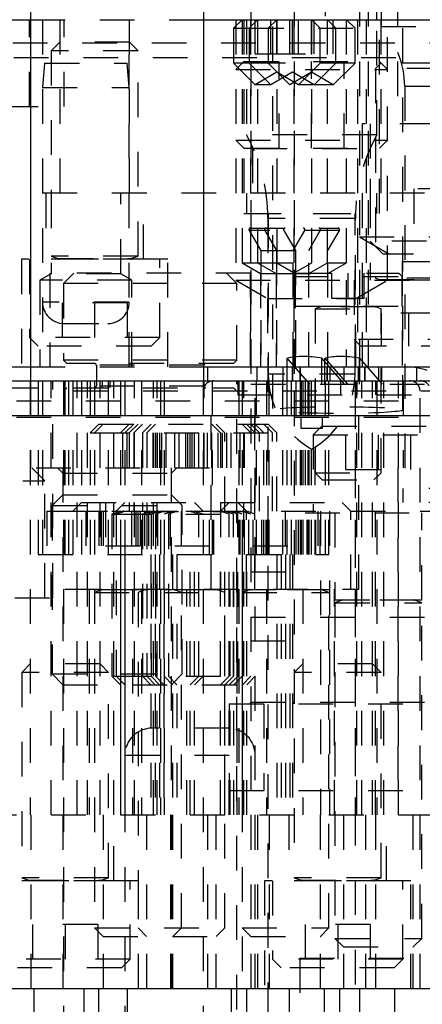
# Model space of a CAD drawing. Header units: inches. Extents: x 1772 to 2706, y -534 to -52.
# Tile 89 of 256: x 1940.99 to 1942.15, y -523.51 to -520.68. Entities that reach past the tile are written whole.
import ezdxf

# ---------------------------------------------------------------- set-up
doc = ezdxf.new("R2010")
doc.units = ezdxf.units.IN
doc.header["$LTSCALE"] = 0.5
doc.header["$MEASUREMENT"] = 0
doc.linetypes.add('HIDDEN', pattern=[0.225, 0.15, -0.075])
doc.layers.add('SID-M-H', color=4, linetype='HIDDEN')
doc.layers.add('SID-M-S', color=105, linetype='Continuous')

msp = doc.modelspace()

# ---------------------------------------------------------------- linework, layer by layer
at = {"layer": 'SID-M-H'}
for p, q in [((1941.72112, -516.69628), (1941.72112, -521.80031)), ((1942.09612, -521.80031), (1942.09612, -516.69628)), ((1941.65862, -519.19628), (1941.65862, -522.96628)), ((1941.78362, -519.19628), (1941.78362, -521.72628)), ((1941.97112, -519.19628), (1941.97112, -521.67628)), ((1941.99612, -519.19628), (1941.99612, -521.67628)), ((1942.03362, -519.19628), (1942.03362, -520.69628)), ((1942.08062, -519.19628), (1942.08062, -520.97628)), ((1941.87262, -520.36628), (1941.87262, -520.67628)), ((1941.02112, -520.92628), (1941.02112, -520.67628)), ((1941.02362, -520.67628), (1941.52362, -520.67628)), ((1941.05862, -520.67628), (1941.05862, -521.67628)), ((1941.10812, -520.67628), (1941.10812, -521.17628)), ((1941.12112, -520.92628), (1941.12112, -520.67628)), ((1941.30862, -521.67628), (1941.30862, -520.67628)), ((1941.30912, -521.17628), (1941.30912, -520.67628)), ((1941.63312, -520.67628), (1941.60862, -520.70078)), ((1941.61487, -520.67628), (1941.61487, -521.42628)), ((1941.63312, -520.67628), (1941.63312, -521.37628)), ((1941.63832, -520.67628), (1941.63832, -521.23428)), ((1941.64612, -520.67628), (1941.64612, -521.00828)), ((1941.67812, -520.67628), (1941.65362, -520.70078)), ((1941.65722, -520.67628), (1941.65722, -521.67628)), ((1941.67112, -520.7747), (1941.67112, -520.67628)), ((1941.67812, -520.67628), (1941.67812, -521.37628)), ((1941.73312, -520.67628), (1941.70862, -520.70078)), ((1941.71612, -520.7747), (1941.71612, -520.67628)), ((1941.73312, -520.67628), (1941.73312, -521.37628)), ((1941.73362, -520.7747), (1941.73362, -520.67628)), ((1941.77112, -520.7747), (1941.77112, -520.67628)), ((1941.77862, -520.7747), (1941.77862, -520.67628)), ((1941.78222, -520.67628), (1941.78222, -521.67628)), ((1941.79612, -520.7747), (1941.79612, -520.67628)), ((1941.83362, -520.7747), (1941.83362, -520.67628)), ((1941.85862, -520.70078), (1941.83412, -520.67628)), ((1941.83412, -521.37628), (1941.83412, -520.67628)), ((1941.84112, -520.7747), (1941.84112, -520.67628)), ((1941.90362, -520.70078), (1941.87912, -520.67628)), ((1941.87912, -521.37628), (1941.87912, -520.67628)), ((1941.89612, -520.7747), (1941.89612, -520.67628)), ((1941.95862, -520.70078), (1941.93412, -520.67628)), ((1941.93412, -521.37628), (1941.93412, -520.67628)), ((1941.96612, -520.67628), (1941.96612, -521.67628)), ((1941.99112, -520.67628), (1941.99112, -521.67628)), ((1942.02112, -521.00828), (1942.02112, -520.67628)), ((1942.02892, -521.23428), (1942.02892, -520.67628)), ((1942.03295, -520.67628), (1942.03295, -521.17628)), ((1942.03362, -520.69628), (1943.53362, -520.69628)), ((1942.05237, -521.42628), (1942.05237, -520.67628)), ((1941.60862, -520.70078), (1941.65362, -520.70078)), ((1941.60862, -520.70078), (1941.60862, -520.80128)), ((1941.65362, -520.70078), (1941.95862, -520.70078)), ((1941.65362, -520.70078), (1941.65362, -520.80128)), ((1941.70862, -520.70078), (1941.70862, -520.80128)), ((1941.85862, -520.80128), (1941.85862, -520.70078)), ((1941.90362, -520.80128), (1941.90362, -520.70078)), ((1941.95862, -520.80128), (1941.95862, -520.70078)), ((1947.67321, -520.74389), (1940.37621, -520.74389)), ((1941.10812, -520.74128), (1941.08362, -520.76578)), ((1941.30912, -520.74128), (1941.10812, -520.74128)), ((1941.33362, -520.76578), (1941.30912, -520.74128)), ((1941.33362, -520.76578), (1941.08362, -520.76578)), ((1941.08362, -520.76578), (1941.08362, -521.35697)), ((1941.33362, -521.35697), (1941.33362, -520.76578)), ((1941.67112, -520.7747), (1941.71612, -520.7747)), ((1941.71612, -520.7747), (1941.89612, -520.7747)), ((1940.37621, -520.78489), (1947.67321, -520.78489)), ((1941.06475, -520.80128), (1941.05862, -520.87128)), ((1941.06475, -520.80128), (1941.3025, -520.80128)), ((1941.30862, -520.87128), (1941.3025, -520.80128)), ((1941.65362, -520.80128), (1941.60862, -520.80128)), ((1941.60862, -520.80128), (1941.67112, -520.86378)), ((1941.63832, -520.79628), (1941.61487, -520.81973)), ((1941.63832, -520.79628), (1942.02892, -520.79628)), ((1941.95862, -520.80128), (1941.65362, -520.80128)), ((1941.65362, -520.80128), (1941.71612, -520.86378)), ((1941.70862, -520.80128), (1941.77112, -520.86378)), ((1941.73987, -521.04628), (1941.73987, -520.79628)), ((1941.79612, -520.86378), (1941.85862, -520.80128)), ((1941.83362, -521.04628), (1941.83362, -520.79628)), ((1941.84112, -520.86378), (1941.90362, -520.80128)), ((1941.89612, -520.86378), (1941.95862, -520.80128)), ((1941.92737, -521.04628), (1941.92737, -520.79628)), ((1942.03295, -520.80128), (1942.01745, -520.81678)), ((1942.05237, -520.81973), (1942.02892, -520.79628)), ((1942.19195, -520.80128), (1942.03295, -520.80128)), ((1941.61487, -520.81973), (1942.05237, -520.81973)), ((1941.73362, -520.82769), (1941.67112, -520.86378)), ((1941.77862, -520.82769), (1941.71612, -520.86378)), ((1941.79612, -520.86378), (1941.73362, -520.82769)), ((1941.83362, -520.82769), (1941.77112, -520.86378)), ((1941.84112, -520.86378), (1941.77862, -520.82769)), ((1941.89612, -520.86378), (1941.83362, -520.82769)), ((1942.20745, -520.81678), (1942.01745, -520.81678)), ((1942.01745, -520.81678), (1942.01745, -521.42024)), ((1941.71612, -520.86378), (1941.67112, -520.86378)), ((1941.89612, -520.86378), (1941.71612, -520.86378)), ((1941.05862, -520.87128), (1941.30862, -520.87128)), ((1942.10162, -520.86767), (1943.46562, -520.86767)), ((1942.10162, -520.86767), (1942.10162, -522.02628)), ((1940.14612, -520.92628), (1941.12112, -520.92628)), ((1943.58812, -520.97628), (1941.97912, -520.97628)), ((1941.97912, -520.97628), (1941.97912, -521.72628)), ((1942.00237, -520.97628), (1942.00237, -521.31378)), ((1942.02112, -521.00828), (1941.64612, -521.00828)), ((1941.61487, -521.02283), (1942.05237, -521.02283)), ((1941.61487, -521.02283), (1941.63832, -521.04628)), ((1942.02892, -521.04628), (1942.05237, -521.02283)), ((1941.63832, -521.04628), (1942.02892, -521.04628)), ((1941.66362, -521.04678), (1942.00362, -521.04678)), ((1941.66362, -521.04678), (1941.66362, -521.23478)), ((1942.00362, -521.23478), (1942.00362, -521.04678)), ((1944.75862, -521.17628), (1940.80862, -521.17628)), ((1941.06812, -521.17628), (1941.06812, -521.36628)), ((1941.08312, -521.17628), (1941.08312, -521.4078)), ((1941.28412, -521.4078), (1941.28412, -521.17628)), ((1941.34912, -521.36628), (1941.34912, -521.17628)), ((1941.64612, -521.17628), (1941.64612, -521.23478)), ((1942.00195, -521.17628), (1942.00195, -521.42628)), ((1942.02112, -521.23478), (1942.02112, -521.17628)), ((1942.43962, -521.16378), (1942.12762, -521.16378)), ((1942.12762, -521.16378), (1942.12762, -521.35128)), ((1941.63832, -521.23428), (1942.02892, -521.23428)), ((1941.64612, -521.23478), (1942.02112, -521.23478)), ((1941.70862, -521.23428), (1941.70862, -521.69678)), ((1941.95862, -521.69678), (1941.95862, -521.23428)), ((1941.70762, -521.24852), (1941.70762, -524.05428)), ((1941.95771, -521.24852), (1941.70954, -521.24852)), ((1941.95962, -524.05428), (1941.95962, -521.24852)), ((1941.91368, -521.28325), (1941.65356, -521.28325)), ((1941.65356, -521.28325), (1941.68712, -521.34138)), ((1941.65759, -521.27628), (1941.90965, -521.27628)), ((1941.69856, -521.28325), (1941.73212, -521.34138)), ((1941.75356, -521.28325), (1941.78712, -521.34138)), ((1941.78012, -521.34138), (1941.81368, -521.28325)), ((1941.82512, -521.34138), (1941.85868, -521.28325)), ((1941.88012, -521.34138), (1941.91368, -521.28325)), ((1941.97112, -521.30128), (1943.59612, -521.30128)), ((1941.97112, -521.30128), (1942.09412, -521.37229)), ((1943.56487, -521.31378), (1942.00237, -521.31378)), ((1942.00237, -521.31378), (1942.03987, -521.35128)), ((1941.68712, -521.34138), (1941.88012, -521.34138)), ((1941.68712, -521.34138), (1941.68712, -521.67628)), ((1941.73212, -521.34138), (1941.73212, -521.67628)), ((1941.78012, -521.67628), (1941.78012, -521.34138)), ((1941.78712, -521.34138), (1941.78712, -521.67628)), ((1941.82512, -521.67628), (1941.82512, -521.34138)), ((1941.88012, -521.67628), (1941.88012, -521.34138)), ((1941.41962, -521.36628), (1940.99762, -521.36628)), ((1940.99762, -521.36628), (1940.99762, -521.67628)), ((1941.02112, -521.36628), (1941.02112, -521.59128)), ((1941.33362, -521.35697), (1941.08362, -521.35697)), ((1941.08362, -521.35697), (1941.10393, -521.36436)), ((1941.33362, -521.36588), (1941.08362, -521.36588)), ((1941.08362, -521.36588), (1941.08362, -521.36628)), ((1941.10437, -521.36436), (1941.31287, -521.36436)), ((1941.31332, -521.36436), (1941.33362, -521.35697)), ((1941.33362, -521.36628), (1941.33362, -521.36588)), ((1941.39612, -521.59128), (1941.39612, -521.36628)), ((1941.41962, -521.67628), (1941.41962, -521.36628)), ((1941.63312, -521.37628), (1941.67812, -521.37628)), ((1941.63312, -521.37628), (1941.68662, -521.40717)), ((1941.67812, -521.37628), (1941.93412, -521.37628)), ((1941.67812, -521.37628), (1941.73162, -521.40717)), ((1941.73312, -521.37628), (1941.78662, -521.40717)), ((1941.78062, -521.40717), (1941.83412, -521.37628)), ((1941.82562, -521.40717), (1941.87912, -521.37628)), ((1941.88062, -521.40717), (1941.93412, -521.37628)), ((1942.52737, -521.35128), (1942.03987, -521.35128)), ((1942.09412, -521.37229), (1943.47312, -521.37229)), ((1942.09412, -521.37229), (1942.09412, -521.67628)), ((1941.08312, -521.4078), (1941.05112, -521.42628)), ((1941.31612, -521.42628), (1941.05112, -521.42628)), ((1941.05112, -521.42628), (1941.05112, -521.67628)), ((1941.65769, -521.40628), (1941.07956, -521.40628)), ((1941.07956, -521.40628), (1941.07956, -521.67628)), ((1941.28412, -521.4078), (1941.08312, -521.4078)), ((1941.14862, -521.40628), (1941.11862, -521.43628)), ((1941.31612, -521.42628), (1941.28412, -521.4078)), ((1941.31612, -521.67628), (1941.31612, -521.42628)), ((1941.61862, -521.43628), (1941.58862, -521.40628)), ((1941.61487, -521.42628), (1942.29195, -521.42628)), ((1941.61487, -521.42628), (1941.70662, -521.47925)), ((1941.65769, -521.67628), (1941.65769, -521.40628)), ((1941.68662, -521.40717), (1941.73162, -521.40717)), ((1941.68662, -521.40717), (1941.68662, -521.67628)), ((1941.73162, -521.40717), (1941.88062, -521.40717)), ((1941.73162, -521.40717), (1941.73162, -521.67628)), ((1941.78062, -521.67628), (1941.78062, -521.40717)), ((1941.79194, -521.40628), (1941.78244, -521.41578)), ((1941.78244, -521.41578), (1942.09444, -521.41578)), ((1941.78244, -521.41578), (1941.78244, -521.50128)), ((1941.78662, -521.40717), (1941.78662, -521.67628)), ((1941.79194, -521.40628), (1942.08494, -521.40628)), ((1941.82562, -521.67628), (1941.82562, -521.40717)), ((1941.88062, -521.67628), (1941.88062, -521.40717)), ((1941.89156, -521.47828), (1941.89156, -521.40628)), ((1941.93295, -521.42628), (1941.93295, -521.67628)), ((1941.93844, -521.47828), (1941.93844, -521.40628)), ((1941.95645, -521.42628), (1941.95645, -521.59728)), ((1941.96062, -521.47925), (1942.05237, -521.42628)), ((1941.98531, -521.47828), (1941.98531, -521.40628)), ((1942.20745, -521.42024), (1942.01745, -521.42024)), ((1942.01745, -521.42024), (1942.02876, -521.42436)), ((1942.20745, -521.42588), (1942.01745, -521.42588)), ((1942.01745, -521.42588), (1942.01745, -521.42628)), ((1942.02876, -521.42436), (1942.19615, -521.42436)), ((1942.09444, -521.41578), (1942.08494, -521.40628)), ((1942.09444, -521.50128), (1942.09444, -521.41578)), ((1941.61862, -521.43628), (1941.11862, -521.43628)), ((1941.11862, -521.43628), (1941.11862, -521.65628)), ((1941.61862, -521.65628), (1941.61862, -521.43628)), ((1941.30672, -521.48928), (1941.06052, -521.48928)), ((1941.30237, -521.49128), (1941.11487, -521.49128)), ((1941.11487, -521.49128), (1941.11487, -521.61628)), ((1941.20862, -521.49128), (1941.20862, -521.61628)), ((1941.30237, -521.49128), (1941.30237, -521.61628)), ((1941.70662, -521.47925), (1941.96062, -521.47925)), ((1941.70662, -521.47925), (1941.70662, -521.67628)), ((1941.89156, -521.47828), (1941.98531, -521.47828)), ((1941.96062, -521.67628), (1941.96062, -521.47925)), ((1941.78244, -521.50128), (1942.09444, -521.50128)), ((1941.84344, -521.50128), (1941.84344, -521.50167)), ((1941.84344, -521.50167), (1942.03344, -521.50167)), ((1941.85949, -521.5032), (1941.84344, -521.50904)), ((1941.84344, -521.50904), (1942.03344, -521.50904)), ((1941.84344, -521.50904), (1941.84344, -521.98103)), ((1942.01738, -521.5032), (1941.85949, -521.5032)), ((1942.03344, -521.50904), (1942.01738, -521.5032)), ((1942.03344, -521.50167), (1942.03344, -521.50128)), ((1942.03344, -521.98103), (1942.03344, -521.50904)), ((1942.19058, -521.52128), (1942.03433, -521.52128)), ((1942.03433, -521.52128), (1942.03433, -521.61628)), ((1942.11245, -521.52128), (1942.11245, -521.61628)), ((1941.12062, -521.55128), (1941.24662, -521.55128)), ((1941.39612, -521.59128), (1941.02112, -521.59128)), ((1941.02112, -521.59128), (1941.04612, -521.61628)), ((1941.37112, -521.61628), (1941.39612, -521.59128)), ((1942.26845, -521.59728), (1941.95645, -521.59728)), ((1941.95645, -521.59728), (1941.97545, -521.61628)), ((1941.37112, -521.61628), (1941.04612, -521.61628)), ((1942.24945, -521.61628), (1941.97545, -521.61628)), ((1941.61862, -521.65628), (1941.11862, -521.65628)), ((1941.11862, -521.65628), (1941.12862, -521.66628)), ((1941.60862, -521.66628), (1941.61862, -521.65628)), ((1941.7632, -521.72628), (1941.7632, -521.65073)), ((1941.82863, -521.72628), (1941.7632, -521.65073)), ((1941.8632, -521.72628), (1941.8632, -521.65073)), ((1941.92863, -521.72628), (1941.8632, -521.65073)), ((1941.87194, -521.72628), (1941.87194, -521.65129)), ((1941.87194, -521.65129), (1941.93688, -521.72628)), ((1941.97194, -521.72628), (1941.97194, -521.65129)), ((1941.97194, -521.65129), (1942.03688, -521.72628)), ((1941.02362, -521.67628), (1941.52362, -521.67628)), ((1941.60862, -521.66628), (1941.12862, -521.66628)), ((1941.52362, -521.67128), (1941.21362, -521.67128)), ((1941.21362, -521.67128), (1941.21362, -521.73128)), ((1941.67535, -521.67628), (1941.67535, -521.71628)), ((1941.67575, -521.67628), (1941.67575, -521.71628)), ((1941.75026, -521.67628), (1941.75026, -521.71628)), ((1941.77775, -521.67628), (1941.77775, -521.71628)), ((1941.77811, -521.67628), (1941.77811, -521.71628)), ((1941.79996, -521.67628), (1941.79996, -521.71628)), ((1941.80035, -521.67628), (1941.80035, -521.71628)), ((1941.87087, -521.67628), (1941.87087, -521.71628)), ((1941.87775, -521.67628), (1941.87775, -521.71628)), ((1941.87807, -521.67628), (1941.87807, -521.71628)), ((1941.88614, -521.67628), (1941.88614, -521.71628)), ((1941.8865, -521.67628), (1941.8865, -521.71628)), ((1941.92637, -521.67628), (1941.92637, -521.71628)), ((1941.96857, -521.71628), (1941.96857, -521.67628)), ((1941.97112, -521.67628), (1941.97112, -521.71628)), ((1941.98618, -521.67628), (1941.98618, -521.71628)), ((1941.9865, -521.67628), (1941.9865, -521.71628)), ((1942.02637, -521.67628), (1942.02637, -521.71628)), ((1942.03533, -521.67628), (1942.03533, -521.71628)), ((1942.13533, -521.67628), (1942.13533, -521.71628)), ((1941.02312, -521.71628), (1941.02312, -521.96628)), ((1941.02322, -521.71628), (1941.02322, -522.96628)), ((1941.02362, -521.71628), (1941.02362, -521.96628)), ((1941.04612, -521.71628), (1941.04612, -522.21628)), ((1941.05862, -521.71628), (1941.05862, -522.21628)), ((1941.08362, -522.96628), (1941.08362, -521.71628)), ((1941.08812, -522.34128), (1941.08812, -521.71628)), ((1941.11862, -521.71628), (1941.11862, -523.92628)), ((1941.12262, -521.71628), (1941.12262, -522.31628)), ((1941.13362, -521.71628), (1941.13362, -522.21628)), ((1941.14612, -521.71628), (1941.14612, -522.31628)), ((1941.15862, -522.96628), (1941.15862, -521.71628)), ((1941.17112, -521.71628), (1941.17112, -522.21628)), ((1941.18862, -522.96628), (1941.18862, -521.71628)), ((1941.19612, -521.71628), (1941.19612, -522.21628)), ((1941.20862, -521.71628), (1941.20862, -523.29178)), ((1941.22422, -522.96628), (1941.22422, -521.71628)), ((1941.23171, -521.73628), (1941.23171, -521.71628)), ((1941.24762, -521.71628), (1941.24762, -522.31628)), ((1941.25334, -521.73628), (1941.25334, -521.71628)), ((1941.26362, -522.96628), (1941.26362, -521.71628)), ((1941.28362, -521.71628), (1941.28362, -522.96628)), ((1941.29612, -521.71628), (1941.29612, -526.46628)), ((1941.32362, -522.96628), (1941.32362, -521.71628)), ((1941.34362, -521.71628), (1941.34362, -522.96628)), ((1941.37862, -522.96628), (1941.37862, -521.71628)), ((1941.38862, -522.96628), (1941.38862, -521.71628)), ((1941.39862, -521.71628), (1941.39862, -522.96628)), ((1941.40862, -521.71628), (1941.40862, -522.96628)), ((1941.52112, -521.71628), (1941.52112, -523.86628)), ((1941.52362, -521.96628), (1941.52362, -521.71628)), ((1941.52412, -521.96628), (1941.52412, -521.71628)), ((1941.54462, -522.31628), (1941.54462, -521.71628)), ((1941.54762, -521.71628), (1941.54762, -522.31628)), ((1941.61862, -523.92628), (1941.61862, -521.71628)), ((1941.62112, -521.71628), (1941.62112, -521.75628)), ((1941.62362, -521.71628), (1941.62362, -522.96628)), ((1941.63362, -521.71628), (1941.63362, -523.46628)), ((1941.63797, -522.96628), (1941.63797, -521.71628)), ((1941.66962, -522.31628), (1941.66962, -521.71628)), ((1941.67112, -526.46628), (1941.67112, -521.71628)), ((1941.67484, -522.21628), (1941.67484, -521.71628)), ((1941.70362, -521.71628), (1941.70362, -522.96628)), ((1941.95672, -521.69678), (1941.71052, -521.69678)), ((1941.71112, -522.21628), (1941.71112, -521.71628)), ((1941.75077, -522.21628), (1941.75077, -521.71628)), ((1941.76343, -522.21628), (1941.76343, -521.71628)), ((1941.7761, -522.21628), (1941.7761, -521.71628)), ((1941.78877, -522.21628), (1941.78877, -521.71628)), ((1941.80018, -521.71628), (1941.80018, -522.21628)), ((1941.80419, -522.21628), (1941.80419, -521.71628)), ((1941.80812, -521.71628), (1941.80812, -522.96628)), ((1941.80862, -521.71628), (1941.80862, -522.96628)), ((1941.81485, -521.71628), (1941.81485, -522.09628)), ((1941.82362, -522.21628), (1941.82362, -521.71628)), ((1941.8268, -522.21628), (1941.8268, -521.71628)), ((1941.83362, -522.21628), (1941.83362, -521.71628)), ((1941.84362, -522.21628), (1941.84362, -521.71628)), ((1941.87362, -522.21628), (1941.87362, -521.71628)), ((1941.88362, -522.21628), (1941.88362, -521.71628)), ((1941.91715, -521.71628), (1941.91715, -521.75628)), ((1941.95862, -521.71628), (1941.95862, -522.96628)), ((1941.96362, -522.96628), (1941.96362, -521.71628)), ((1941.96461, -521.75628), (1941.96461, -521.71628)), ((1941.96962, -522.31628), (1941.96962, -521.71628)), ((1941.97862, -522.96628), (1941.97862, -521.71628)), ((1942.00912, -522.96628), (1942.00912, -521.71628)), ((1942.01826, -521.75628), (1942.01826, -521.71628)), ((1942.02112, -521.71628), (1942.02112, -522.96628)), ((1942.04112, -522.96628), (1942.04112, -521.71628)), ((1942.08362, -522.96628), (1942.08362, -521.71628)), ((1942.09762, -521.71628), (1942.09762, -521.96628)), ((1942.14612, -523.86628), (1942.14612, -521.71628)), ((1939.94771, -521.73628), (1941.60862, -521.73628)), ((1941.12862, -521.73628), (1941.11862, -521.74628)), ((1944.44862, -521.74628), (1941.11862, -521.74628)), ((1941.52362, -521.73128), (1941.21362, -521.73128)), ((1941.61862, -521.74628), (1941.60862, -521.73628)), ((1941.65862, -521.72628), (1943.90862, -521.72628)), ((1941.78362, -521.74628), (1941.78362, -523.14697)), ((1940.78362, -521.77411), (1944.78362, -521.77411)), ((1941.62112, -521.75628), (1943.94612, -521.75628)), ((1940.78362, -521.82128), (1943.60762, -521.82128)), ((1941.80262, -521.82128), (1941.80262, -521.85228)), ((1941.86462, -521.85228), (1941.86462, -521.82128)), ((1941.22112, -521.84128), (1941.19612, -521.86628)), ((1941.23362, -521.84128), (1941.20862, -521.86628)), ((1941.22112, -521.84128), (1941.70862, -521.84128)), ((1941.30862, -521.84128), (1941.28362, -521.86628)), ((1941.28987, -521.96628), (1941.28987, -521.84128)), ((1941.32112, -521.84128), (1941.29612, -521.86628)), ((1941.30237, -521.96628), (1941.30237, -521.84128)), ((1941.33362, -521.84128), (1941.30862, -521.86628)), ((1941.34612, -521.84128), (1941.32112, -521.86628)), ((1941.37112, -521.84128), (1941.34612, -521.86628)), ((1941.38362, -521.84128), (1941.35862, -521.86628)), ((1941.37737, -521.96628), (1941.37737, -521.84128)), ((1941.38362, -521.96628), (1941.38362, -521.84128)), ((1941.38987, -521.96628), (1941.38987, -521.84128)), ((1941.39612, -521.96628), (1941.39612, -521.84128)), ((1941.40237, -521.96628), (1941.40237, -521.84128)), ((1941.41487, -521.96628), (1941.41487, -521.84128)), ((1941.43987, -521.96628), (1941.43987, -521.84128)), ((1941.45237, -521.96628), (1941.45237, -521.84128)), ((1941.47112, -521.96628), (1941.47112, -521.84128)), ((1941.47737, -521.96628), (1941.47737, -521.84128)), ((1941.48362, -521.96628), (1941.48362, -521.84128)), ((1941.48987, -521.96628), (1941.48987, -521.84128)), ((1941.49612, -521.96628), (1941.49612, -521.84128)), ((1941.50862, -521.96628), (1941.50862, -521.84128)), ((1941.53362, -521.96628), (1941.53362, -521.84128)), ((1941.54612, -521.96628), (1941.54612, -521.84128)), ((1941.57112, -521.86628), (1941.54612, -521.84128)), ((1941.58362, -521.86628), (1941.55862, -521.84128)), ((1941.56487, -521.96628), (1941.56487, -521.84128)), ((1941.57737, -521.96628), (1941.57737, -521.84128)), ((1941.58987, -521.96628), (1941.58987, -521.84128)), ((1941.60237, -521.96628), (1941.60237, -521.84128)), ((1941.62737, -521.96628), (1941.62737, -521.84128)), ((1941.65862, -521.86628), (1941.63362, -521.84128)), ((1941.63987, -521.96628), (1941.63987, -521.84128)), ((1941.67112, -521.86628), (1941.64612, -521.84128)), ((1941.68362, -521.86628), (1941.65862, -521.84128)), ((1941.69612, -521.86628), (1941.67112, -521.84128)), ((1941.72112, -521.86628), (1941.69612, -521.84128)), ((1941.73362, -521.86628), (1941.70862, -521.84128)), ((1941.80262, -521.85228), (1941.86462, -521.85228)), ((1941.86335, -521.84628), (1941.83835, -521.87128)), ((1941.86335, -521.84628), (1942.18835, -521.84628)), ((1941.9321, -521.97128), (1941.9321, -521.84628)), ((1942.02585, -521.97128), (1942.02585, -521.84628)), ((1942.1196, -521.97128), (1942.1196, -521.84628)), ((1941.19612, -521.86628), (1941.20862, -521.86628)), ((1941.20862, -521.86628), (1941.73362, -521.86628)), ((1941.30862, -521.86628), (1941.30862, -522.09128)), ((1941.32112, -521.86628), (1941.32112, -522.09128)), ((1941.34612, -521.86628), (1941.34612, -522.09167)), ((1941.35862, -521.86628), (1941.35862, -522.09167)), ((1941.57112, -521.86628), (1941.57112, -522.31628)), ((1941.58362, -522.09128), (1941.58362, -521.86628)), ((1941.68362, -522.09128), (1941.68362, -521.86628)), ((1941.69612, -522.21628), (1941.69612, -521.86628)), ((1941.72112, -522.09128), (1941.72112, -521.86628)), ((1941.73362, -522.09128), (1941.73362, -521.86628)), ((1941.83835, -521.87128), (1942.21335, -521.87128)), ((1941.83835, -521.87128), (1941.83835, -522.09628)), ((1940.23987, -521.96628), (1941.63987, -521.96628)), ((1941.06487, -522.00378), (1941.02737, -521.96628)), ((1941.10175, -521.96628), (1941.11737, -521.9819)), ((1941.11737, -521.96628), (1941.11737, -523.46628)), ((1941.42987, -521.9819), (1941.4455, -521.96628)), ((1941.42987, -523.46628), (1941.42987, -521.96628)), ((1941.9321, -521.97128), (1942.1196, -521.97128)), ((1943.48512, -521.96628), (1942.08212, -521.96628)), ((1942.08212, -521.96628), (1942.08212, -522.96628)), ((1941.11737, -521.9819), (1941.42987, -521.9819)), ((1941.84344, -521.98103), (1942.03344, -521.98103)), ((1941.84344, -521.98103), (1941.86369, -522.00128)), ((1941.86369, -522.00128), (1942.01319, -522.00128)), ((1942.01319, -522.00128), (1942.03344, -521.98103)), ((1940.20237, -522.00378), (1941.06487, -522.00378)), ((1941.06487, -522.34128), (1941.06487, -522.00378)), ((1943.47112, -522.02628), (1942.09612, -522.02628)), ((1942.09612, -522.02628), (1942.09612, -522.06628)), ((1941.11737, -522.0444), (1941.08612, -522.07565)), ((1941.11737, -522.0444), (1941.42987, -522.0444)), ((1941.46112, -522.07565), (1941.42987, -522.0444)), ((1941.08612, -522.07565), (1941.46112, -522.07565)), ((1941.08612, -522.07565), (1941.08612, -522.56003)), ((1941.17112, -522.06628), (1941.14612, -522.09128)), ((1941.17112, -522.06628), (1941.92112, -522.06628)), ((1941.23987, -522.06628), (1941.23987, -522.21628)), ((1941.29612, -522.06628), (1941.27112, -522.09128)), ((1941.33362, -522.19128), (1941.33362, -522.06628)), ((1941.36487, -522.19128), (1941.36487, -522.06628)), ((1941.42737, -522.19128), (1941.42737, -522.06628)), ((1941.45862, -522.19128), (1941.45862, -522.06628)), ((1941.46112, -522.56003), (1941.46112, -522.07565)), ((1941.52112, -522.09128), (1941.49612, -522.06628)), ((1941.55237, -522.21628), (1941.55237, -522.06628)), ((1941.59612, -522.06628), (1941.57112, -522.09128)), ((1941.64612, -522.09128), (1941.62112, -522.06628)), ((1941.66487, -522.21628), (1941.66487, -522.06628)), ((1941.75862, -522.19128), (1941.75862, -522.06628)), ((1941.85237, -522.19128), (1941.85237, -522.06628)), ((1941.94612, -522.09128), (1941.92112, -522.06628)), ((1943.47112, -522.06628), (1942.09612, -522.06628)), ((1941.07112, -522.09128), (1941.08362, -522.09128)), ((1941.07112, -522.09128), (1941.07112, -522.21628)), ((1941.08362, -522.09128), (1941.14612, -522.09128)), ((1941.14612, -522.09128), (1944.49612, -522.09128)), ((1941.18362, -522.09128), (1941.18362, -522.21628)), ((1941.22112, -522.09128), (1941.22112, -522.21628)), ((1941.22737, -522.09128), (1941.22737, -522.21628)), ((1941.23362, -522.09128), (1941.23362, -522.21628)), ((1941.25862, -522.09128), (1941.25862, -522.09167)), ((1941.25862, -522.09167), (1941.27112, -522.09167)), ((1941.27893, -522.0932), (1941.25862, -522.10059)), ((1941.25862, -522.10059), (1941.27112, -522.10059)), ((1941.25862, -522.10059), (1941.25862, -522.56678)), ((1941.27112, -522.09128), (1941.27112, -522.56678)), ((1941.27112, -522.09167), (1941.67112, -522.09167)), ((1941.29143, -522.0932), (1941.27112, -522.10059)), ((1941.27112, -522.10059), (1941.67112, -522.10059)), ((1941.65037, -522.0932), (1941.27937, -522.0932)), ((1941.31487, -522.09128), (1941.31487, -522.21628)), ((1941.32737, -522.09128), (1941.32737, -522.21628)), ((1941.33987, -522.09128), (1941.33987, -522.21628)), ((1941.36643, -522.0932), (1941.34612, -522.10059)), ((1941.34612, -522.10059), (1941.34612, -522.56678)), ((1941.35237, -522.09128), (1941.35237, -522.21628)), ((1941.37893, -522.0932), (1941.35862, -522.10059)), ((1941.35862, -522.10059), (1941.35862, -522.56678)), ((1941.37112, -522.09128), (1941.37112, -522.09167)), ((1941.39143, -522.0932), (1941.37112, -522.10059)), ((1941.37112, -522.10059), (1941.37112, -522.56678)), ((1941.37737, -522.09128), (1941.37737, -522.21628)), ((1941.38362, -522.09128), (1941.38362, -522.09167)), ((1941.40393, -522.0932), (1941.38362, -522.10059)), ((1941.38362, -522.10059), (1941.38362, -522.56678)), ((1941.38987, -522.09128), (1941.38987, -522.21628)), ((1941.42893, -522.0932), (1941.40862, -522.10059)), ((1941.42112, -522.09128), (1941.42112, -522.09167)), ((1941.44143, -522.0932), (1941.42112, -522.10059)), ((1941.42112, -522.10059), (1941.42112, -522.56678)), ((1941.50862, -522.10059), (1941.48832, -522.0932)), ((1941.52112, -522.10059), (1941.50082, -522.0932)), ((1941.50862, -522.09167), (1941.50862, -522.09128)), ((1941.50862, -522.56678), (1941.50862, -522.10059)), ((1941.53987, -522.21628), (1941.53987, -522.09128)), ((1941.59612, -522.10059), (1941.57582, -522.0932)), ((1941.60862, -522.10059), (1941.58832, -522.0932)), ((1941.59612, -522.09167), (1941.59612, -522.09128)), ((1941.59612, -522.56678), (1941.59612, -522.10059)), ((1941.62112, -522.10059), (1941.60082, -522.0932)), ((1941.60862, -522.09167), (1941.60862, -522.09128)), ((1941.60862, -522.56678), (1941.60862, -522.10059)), ((1941.63362, -522.10059), (1941.61332, -522.0932)), ((1941.62112, -522.09167), (1941.62112, -522.09128)), ((1941.62112, -522.56678), (1941.62112, -522.10059)), ((1941.62737, -522.21628), (1941.62737, -522.09128)), ((1941.65862, -522.10059), (1941.63832, -522.0932)), ((1941.63987, -522.21628), (1941.63987, -522.09128)), ((1941.64612, -522.31628), (1941.64612, -522.09128)), ((1941.67112, -522.10059), (1941.65082, -522.0932)), ((1941.65237, -522.21628), (1941.65237, -522.09128)), ((1941.68987, -522.21628), (1941.68987, -522.09128)), ((1941.70237, -522.21628), (1941.70237, -522.09128)), ((1941.70862, -522.21628), (1941.70862, -522.09128)), ((1941.79612, -522.21628), (1941.79612, -522.09128)), ((1941.81485, -522.09628), (1942.23685, -522.09628)), ((1941.82112, -522.21628), (1941.82112, -522.09128)), ((1941.84612, -522.21628), (1941.84612, -522.09128)), ((1941.85862, -522.21628), (1941.85862, -522.09128)), ((1941.85894, -522.09128), (1941.85894, -522.96628)), ((1941.88535, -522.09128), (1941.88535, -522.96628)), ((1941.90085, -522.09628), (1941.90085, -522.34667)), ((1941.94612, -522.31628), (1941.94612, -522.09128)), ((1942.01794, -522.96628), (1942.01794, -522.09128)), ((1942.15085, -522.34667), (1942.15085, -522.09628)), ((1941.23987, -522.19128), (1941.55237, -522.19128)), ((1941.66487, -522.19128), (1941.85237, -522.19128)), ((1941.04612, -522.21628), (1941.88362, -522.21628)), ((1941.28312, -522.21628), (1941.28312, -522.96628)), ((1941.29562, -522.21628), (1941.29562, -522.96628)), ((1941.37062, -522.21628), (1941.37062, -522.96628)), ((1941.38312, -522.21628), (1941.38312, -522.96628)), ((1941.39562, -522.21628), (1941.39562, -522.96628)), ((1941.40812, -522.21628), (1941.40812, -522.96628)), ((1941.43312, -522.21628), (1941.43312, -522.96628)), ((1941.44562, -522.21628), (1941.44562, -522.96628)), ((1941.48412, -522.96628), (1941.48412, -522.21628)), ((1941.49662, -522.96628), (1941.49662, -522.21628)), ((1941.57162, -522.96628), (1941.57162, -522.21628)), ((1941.58412, -522.96628), (1941.58412, -522.21628)), ((1941.59662, -522.96628), (1941.59662, -522.21628)), ((1941.60912, -522.96628), (1941.60912, -522.21628)), ((1941.63404, -522.21628), (1941.63404, -522.96628)), ((1941.63412, -522.96628), (1941.63412, -522.21628)), ((1941.64662, -522.96628), (1941.64662, -522.21628)), ((1941.73362, -522.21628), (1941.73362, -522.96628)), ((1941.74612, -522.21628), (1941.74612, -522.96628)), ((1941.75862, -522.21628), (1941.75862, -522.96628)), ((1941.77112, -522.21628), (1941.77112, -522.96628)), ((1941.77862, -522.21628), (1941.77862, -522.96628)), ((1941.65862, -522.26628), (1941.75862, -522.26628)), ((1940.17912, -522.34128), (1941.08812, -522.34128)), ((1941.12262, -522.31628), (1941.96962, -522.31628)), ((1941.19312, -522.31628), (1941.19312, -522.96628)), ((1941.20862, -522.31667), (1941.58362, -522.31667)), ((1941.22893, -522.3182), (1941.20862, -522.32559)), ((1941.20862, -522.32559), (1941.58362, -522.32559)), ((1941.56287, -522.3182), (1941.22937, -522.3182)), ((1941.31812, -522.31628), (1941.31812, -522.96628)), ((1941.33362, -522.31628), (1941.33362, -522.31667)), ((1941.35393, -522.3182), (1941.33362, -522.32559)), ((1941.33362, -522.32559), (1941.33362, -523.29178)), ((1941.45862, -522.32559), (1941.43832, -522.3182)), ((1941.45862, -522.31667), (1941.45862, -522.31628)), ((1941.45862, -523.29178), (1941.45862, -522.32559)), ((1941.47412, -522.96628), (1941.47412, -522.31628)), ((1941.58362, -522.32559), (1941.56332, -522.3182)), ((1941.58362, -522.31667), (1941.58362, -522.31628)), ((1941.58362, -523.29178), (1941.58362, -522.32559)), ((1941.59912, -522.96628), (1941.59912, -522.31628)), ((1941.61812, -522.31628), (1941.61812, -522.96628)), ((1941.63362, -522.31667), (1941.88362, -522.31667)), ((1941.65393, -522.3182), (1941.63362, -522.32559)), ((1941.63362, -522.32559), (1941.88362, -522.32559)), ((1941.86287, -522.3182), (1941.65437, -522.3182)), ((1941.88362, -522.32559), (1941.86332, -522.3182)), ((1941.88362, -522.31667), (1941.88362, -522.31628)), ((1941.88362, -523.29178), (1941.88362, -522.32559)), ((1941.89912, -522.96628), (1941.89912, -522.31628)), ((1941.90085, -522.34667), (1942.15085, -522.34667)), ((1941.92115, -522.3482), (1941.90085, -522.35559)), ((1941.90085, -522.35559), (1942.15085, -522.35559)), ((1941.90085, -522.35559), (1941.90085, -523.32178)), ((1942.1301, -522.3482), (1941.9216, -522.3482)), ((1942.15085, -522.35559), (1942.13055, -522.3482)), ((1942.15085, -523.32178), (1942.15085, -522.35559)), ((1941.65862, -522.39628), (1942.5814, -522.39628)), ((1941.75862, -522.46628), (1941.65862, -522.46628)), ((1941.02322, -522.53128), (1940.99872, -522.55578)), ((1941.22422, -522.53128), (1941.02322, -522.53128)), ((1941.24872, -522.55578), (1941.22422, -522.53128)), ((1941.80812, -522.53128), (1941.78362, -522.55578)), ((1942.00912, -522.53128), (1941.80812, -522.53128)), ((1942.03362, -522.55578), (1942.00912, -522.53128)), ((1941.24872, -522.55578), (1940.99872, -522.55578)), ((1940.99872, -522.55578), (1940.99872, -523.14697)), ((1941.08612, -522.56003), (1941.46112, -522.56003)), ((1941.08612, -522.56003), (1941.11737, -522.59128)), ((1941.24872, -523.14697), (1941.24872, -522.55578)), ((1941.25862, -522.56678), (1941.27112, -522.56678)), ((1941.25862, -522.56678), (1941.28312, -522.59128)), ((1941.27112, -522.56678), (1941.67112, -522.56678)), ((1941.27112, -522.56678), (1941.29562, -522.59128)), ((1941.34612, -522.56678), (1941.37062, -522.59128)), ((1941.35862, -522.56678), (1941.38312, -522.59128)), ((1941.37112, -522.56678), (1941.39562, -522.59128)), ((1941.38362, -522.56678), (1941.40812, -522.59128)), ((1941.40862, -522.56678), (1941.43312, -522.59128)), ((1941.42112, -522.56678), (1941.44562, -522.59128)), ((1941.42987, -522.59128), (1941.46112, -522.56003)), ((1941.48412, -522.59128), (1941.50862, -522.56678)), ((1941.49662, -522.59128), (1941.52112, -522.56678)), ((1941.57162, -522.59128), (1941.59612, -522.56678)), ((1941.58412, -522.59128), (1941.60862, -522.56678)), ((1941.59662, -522.59128), (1941.62112, -522.56678)), ((1941.60912, -522.59128), (1941.63362, -522.56678)), ((1941.63412, -522.59128), (1941.65862, -522.56678)), ((1941.64662, -522.59128), (1941.67112, -522.56678)), ((1942.03362, -522.55578), (1941.78362, -522.55578)), ((1942.03362, -523.14697), (1942.03362, -522.55578)), ((1941.11737, -522.59128), (1941.64662, -522.59128)), ((1941.59612, -522.64628), (1943.97112, -522.64628)), ((1941.59612, -522.64628), (1941.59612, -522.89628)), ((1941.65862, -522.64128), (1943.90862, -522.64128)), ((1941.69612, -522.64628), (1941.69612, -522.89628)), ((1941.59312, -522.71628), (1941.37412, -522.71628)), ((1941.29656, -522.79428), (1941.67069, -522.79428)), ((1941.59612, -522.89628), (1943.97112, -522.89628)), ((1940.28362, -522.96628), (1945.28362, -522.96628)), ((1941.02487, -522.96628), (1941.02487, -526.46628)), ((1941.23312, -522.96628), (1941.23312, -523.46628)), ((1941.26422, -523.15628), (1941.26422, -522.96628)), ((1941.35812, -522.96628), (1941.35812, -523.46628)), ((1941.42737, -522.96628), (1941.42737, -526.46628)), ((1941.43412, -523.46628), (1941.43412, -522.96628)), ((1941.53362, -522.96628), (1941.53362, -523.46628)), ((1941.55912, -523.46628), (1941.55912, -522.96628)), ((1941.65812, -522.96628), (1941.65812, -523.46628)), ((1941.67737, -522.96628), (1941.67737, -523.46628)), ((1941.71237, -526.46628), (1941.71237, -522.96628)), ((1941.76812, -522.96628), (1941.76812, -523.15628)), ((1941.85912, -523.46628), (1941.85912, -522.96628)), ((1941.92535, -522.96628), (1941.92535, -523.46628)), ((1941.98987, -523.46628), (1941.98987, -522.96628)), ((1942.018, -522.96628), (1942.018, -523.46628)), ((1942.04912, -523.15628), (1942.04912, -522.96628)), ((1942.12635, -523.46628), (1942.12635, -522.96628)), ((1941.33472, -523.15628), (1940.91272, -523.15628)), ((1941.24872, -523.14697), (1940.99872, -523.14697)), ((1940.99872, -523.14697), (1941.01903, -523.15436)), ((1941.24872, -523.15588), (1940.99872, -523.15588)), ((1940.99872, -523.15588), (1940.99872, -523.15628)), ((1941.01947, -523.15436), (1941.22797, -523.15436)), ((1941.22842, -523.15436), (1941.24872, -523.14697)), ((1941.24872, -523.15628), (1941.24872, -523.15588)), ((1941.31122, -523.38128), (1941.31122, -523.15628)), ((1941.33472, -523.46628), (1941.33472, -523.15628)), ((1942.11962, -523.15628), (1941.69762, -523.15628)), ((1941.69762, -523.15628), (1941.69762, -523.46628)), ((1941.72112, -523.15628), (1941.72112, -523.38128)), ((1942.03362, -523.14697), (1941.78362, -523.14697)), ((1941.78362, -523.14697), (1941.80393, -523.15436)), ((1942.03362, -523.15588), (1941.78362, -523.15588)), ((1941.78362, -523.15588), (1941.78362, -523.15628)), ((1941.80437, -523.15436), (1942.01287, -523.15436)), ((1942.01332, -523.15436), (1942.03362, -523.14697)), ((1942.03362, -523.15628), (1942.03362, -523.15588)), ((1942.09612, -523.38128), (1942.09612, -523.15628)), ((1942.11962, -523.46628), (1942.11962, -523.15628)), ((1941.21747, -523.28128), (1941.02997, -523.28128)), ((1941.02997, -523.28128), (1941.02997, -523.40628)), ((1941.12372, -523.28128), (1941.12372, -523.40628)), ((1941.20862, -523.29178), (1941.58362, -523.29178)), ((1941.20862, -523.29178), (1941.23312, -523.31628)), ((1941.21747, -523.28128), (1941.21747, -523.40628)), ((1941.33362, -523.29178), (1941.35812, -523.31628)), ((1941.43412, -523.31628), (1941.45862, -523.29178)), ((1941.55912, -523.31628), (1941.58362, -523.29178)), ((1941.63362, -523.29178), (1941.88362, -523.29178)), ((1941.63362, -523.29178), (1941.65812, -523.31628)), ((1942.00237, -523.28128), (1941.81487, -523.28128)), ((1941.81487, -523.28128), (1941.81487, -523.40628)), ((1941.85912, -523.31628), (1941.88362, -523.29178)), ((1941.90862, -523.28128), (1941.90862, -523.40628)), ((1942.00237, -523.28128), (1942.00237, -523.40628)), ((1941.23312, -523.31628), (1941.55912, -523.31628)), ((1941.65812, -523.31628), (1941.85912, -523.31628)), ((1941.90085, -523.32178), (1942.15085, -523.32178)), ((1941.90085, -523.32178), (1941.92535, -523.34628)), ((1942.12635, -523.34628), (1942.15085, -523.32178)), ((1941.92535, -523.34628), (1942.12635, -523.34628)), ((1941.31122, -523.38128), (1940.93622, -523.38128)), ((1941.28622, -523.40628), (1941.31122, -523.38128)), ((1942.09612, -523.38128), (1941.72112, -523.38128)), ((1941.72112, -523.38128), (1941.74612, -523.40628)), ((1941.79937, -523.37862), (1943.76787, -523.37862)), ((1941.79937, -523.37862), (1941.79937, -523.86881)), ((1942.07112, -523.40628), (1942.09612, -523.38128)), ((1941.28622, -523.40628), (1940.96122, -523.40628)), ((1942.07112, -523.40628), (1941.74612, -523.40628)), ((1941.03362, -523.46628), (1941.03362, -525.07611)), ((1941.17737, -523.46628), (1941.17737, -523.84128)), ((1941.22112, -525.34128), (1941.22112, -523.46628)), ((1941.30237, -523.46628), (1941.30237, -523.84128)), ((1941.48987, -523.84128), (1941.48987, -523.46628)), ((1941.60237, -523.46628), (1941.60237, -523.96628)), ((1941.61487, -523.84128), (1941.61487, -523.46628)), ((1941.64612, -523.46628), (1941.64612, -526.46628)), ((1941.76862, -523.46628), (1941.76862, -525.15028)), ((1941.8696, -523.46628), (1941.8696, -523.96628)), ((1941.91487, -523.96628), (1941.91487, -523.46628)), ((1941.97112, -523.46628), (1941.97112, -526.46628)), ((1942.02112, -526.46628), (1942.02112, -523.46628)), ((1942.07267, -523.46628), (1942.07267, -526.46628))]:
    msp.add_line(p, q, dxfattribs=at)
for centre, radius, start, end in [((1941.85162, -520.86767), 0.25, 0, 43.28101), ((1941.20762, -521.24852), 0.5, 0, 28.71743), ((1942.45962, -521.24852), 0.5, 151.28257, 180), ((1941.65759, -521.28093), 0.00465, 90, 210), ((1941.70259, -521.28093), 0.00465, 90, 210), ((1941.75759, -521.28093), 0.00465, 90, 210), ((1941.80965, -521.28093), 0.00465, 330, 90), ((1941.85465, -521.28093), 0.00465, 330, 90), ((1941.90965, -521.28093), 0.00465, 330, 90), ((1941.10366, -521.3651), 0.000787, 270, 70), ((1941.31359, -521.3651), 0.000787, 110, 270), ((1942.02849, -521.4251), 0.000787, 270, 70), ((1941.12062, -521.48928), 0.062, 180, 270), ((1941.24662, -521.48928), 0.062, 270, 0), ((1941.85922, -521.50246), 0.000787, 290, 90), ((1942.01765, -521.50246), 0.000787, 90, 250), ((1941.20862, -521.67128), 0.005, 0, 90), ((1941.52862, -521.67128), 0.005, 90, 180), ((1942.10862, -521.84128), 0.165, 0, 90), ((1941.55112, -521.74628), 0.03, 90, 180), ((1941.95862, -521.69678), 0.25, 180, 240), ((1941.70862, -521.69678), 0.25, 300, 0), ((1942.10862, -521.84128), 0.125, 0, 90), ((1942.11612, -521.74628), 0.03, 0, 90), ((1942.14637, -521.74628), 0.03, 30.2, 90), ((1941.20862, -521.73128), 0.005, 270, 0), ((1941.52862, -521.73128), 0.005, 180, 270), ((1941.27866, -522.09246), 0.000787, 290, 90), ((1941.29116, -522.09246), 0.000787, 290, 90), ((1941.36616, -522.09246), 0.000787, 290, 90), ((1941.37866, -522.09246), 0.000787, 290, 90), ((1941.39116, -522.09246), 0.000787, 290, 90), ((1941.40366, -522.09246), 0.000787, 290, 90), ((1941.42866, -522.09246), 0.000787, 290, 90), ((1941.44116, -522.09246), 0.000787, 290, 90), ((1941.48859, -522.09246), 0.000787, 90, 250), ((1941.50109, -522.09246), 0.000787, 90, 250), ((1941.57609, -522.09246), 0.000787, 90, 250), ((1941.58859, -522.09246), 0.000787, 90, 250), ((1941.60109, -522.09246), 0.000787, 90, 250), ((1941.61359, -522.09246), 0.000787, 90, 250), ((1941.63859, -522.09246), 0.000787, 90, 250), ((1941.65109, -522.09246), 0.000787, 90, 250), ((1941.22866, -522.31746), 0.000787, 290, 90), ((1941.35366, -522.31746), 0.000787, 290, 90), ((1941.43859, -522.31746), 0.000787, 90, 250), ((1941.56359, -522.31746), 0.000787, 90, 250), ((1941.65366, -522.31746), 0.000787, 290, 90), ((1941.86359, -522.31746), 0.000787, 90, 250), ((1941.92088, -522.34746), 0.000787, 290, 90), ((1942.13082, -522.34746), 0.000787, 90, 250), ((1941.65362, -522.64128), 0.005, 270, 0), ((1941.77862, -522.64128), 0.005, 270, 0), ((1941.37412, -522.79428), 0.078, 90, 180), ((1941.59312, -522.79428), 0.078, 0, 90), ((1941.01876, -523.1551), 0.000787, 270, 70), ((1941.22869, -523.1551), 0.000787, 110, 270), ((1941.80366, -523.1551), 0.000787, 270, 70), ((1942.01359, -523.1551), 0.000787, 110, 270)]:
    msp.add_arc(centre, radius, start, end, dxfattribs=at)
for centre, major_axis, start_param, end_param in [((1942.78362, -522.77128), (1.08667, -1.08667), 2.7907869, 2.9687996), ((1942.78362, -522.64628), (0.96593, -0.96593), 2.7796258, 2.9799607)]:
    msp.add_ellipse(centre, major_axis=major_axis, ratio=0.2679492, start_param=start_param, end_param=end_param, dxfattribs=at)
msp.add_ellipse((1941.90862, -521.80031), major_axis=(0.1875, 0), ratio=0.0524078, dxfattribs=at)
at = {"layer": 'SID-M-S'}
for p, q in [((1942.02112, -520.67628), (1942.02112, -520.19628)), ((1941.02362, -520.52878), (1941.02362, -521.71628)), ((1941.52362, -521.71628), (1941.52362, -520.52878)), ((1937.78362, -520.67628), (1941.02362, -520.67628)), ((1941.52362, -520.67628), (1944.04362, -520.67628)), ((1937.78362, -521.67628), (1941.02362, -521.67628)), ((1941.52362, -521.67628), (1944.04362, -521.67628)), ((1941.53362, -521.67628), (1941.53362, -521.71628)), ((1939.78362, -521.71628), (1945.78362, -521.71628)), ((1940.28362, -521.81628), (1945.28362, -521.81628)), ((1933.28362, -523.46628), (1952.28362, -523.46628))]:
    msp.add_line(p, q, dxfattribs=at)

doc.saveas('drawing.dxf')
